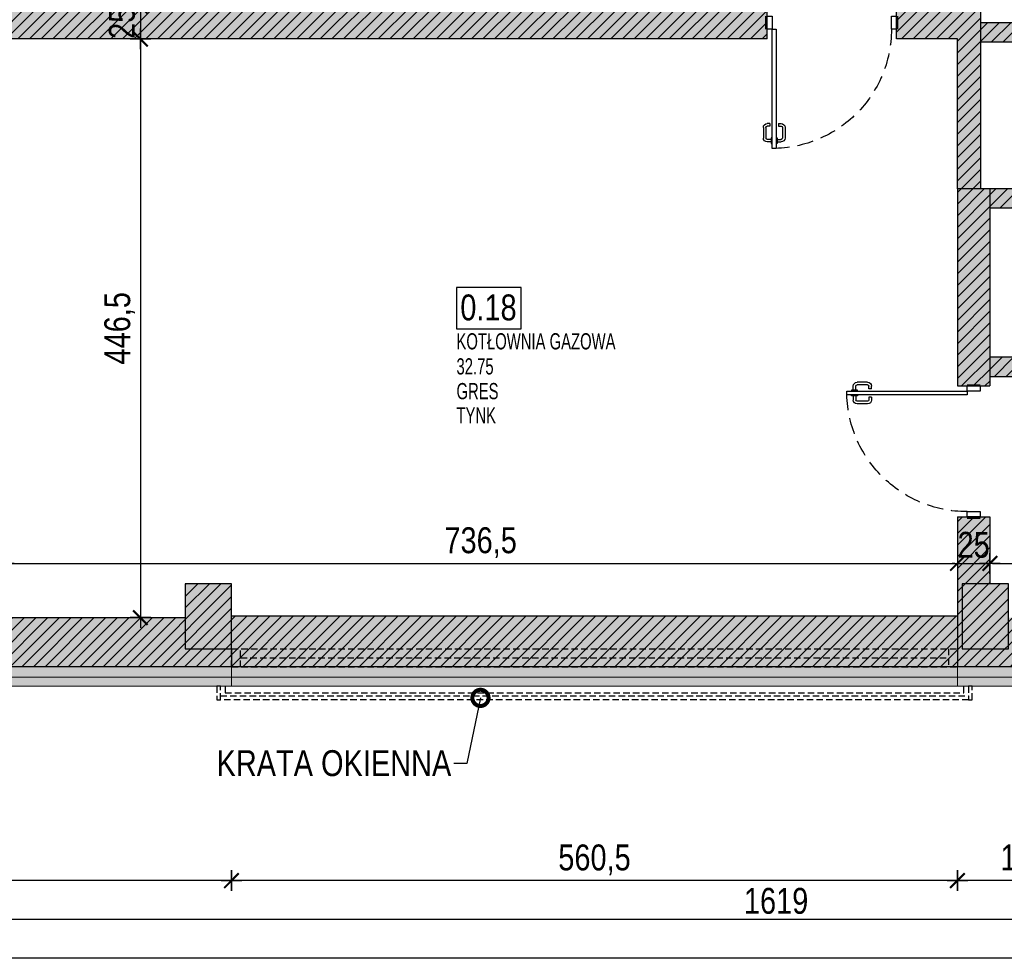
# Model space of a CAD drawing. Header units: millimetres. Extents: x 59331 to 112314, y -16110 to 34390.
# Tile 146 of 198: x 70965 to 71725, y 19317 to 20042. Entities that reach past the tile are written whole.
import ezdxf
from ezdxf import colors
from ezdxf.entities.mleader import LeaderData, LeaderLine
from ezdxf.math import Vec2, Vec3

# ---------------------------------------------------------------- set-up
doc = ezdxf.new("R2010")
doc.units = ezdxf.units.MM
doc.linetypes.add('DASHED', pattern=[0.75, 0.5, -0.25])
doc.layers.get('DEFPOINTS').update_dxf_attribs({"lineweight": 9})
for name, color, linetype in [('_HSA_HATCH_WYPEŁNIENIA_PRZEGRÓD', 205, 'Continuous'), ('_HSA_NUMERACJA POMIESZCZEN', 43, 'Continuous'), ('_HSA_OPIS', 43, 'Continuous'), ('_HSA_STOLARKA_WEWNĘTRZNA', 132, 'Continuous'), ('_HSA_STOLARKA_ZEWNĘTRZNA', 132, 'Continuous'), ('_HSA_WIDOKOWE', 1, 'Continuous'), ('_HSA_WIDOKOWE_CIENKIE', 8, 'Continuous'), ('_HSA_WYM_100', 141, 'Continuous'), ('_HSA_ŚCIANY_DZIAŁOWE', 6, 'Continuous'), ('_HSA_ŚCIANY_KONSTRUKCYJNE', 3, 'Continuous'), ('_HSA_ŚCIANY_MUROWANE', 4, 'Continuous')]:
    doc.layers.add(name, color=color, linetype=linetype)
doc.layers.add('_HSA_IZOLACJA_TERMICZNA', color=2, linetype='Continuous', lineweight=5)
doc.layers.add('_HSA_NUMERACJA POMIESZCZEN POMOC', color=7, linetype='Continuous', true_color=0x38940a, plot=False)
doc.layers.add('_HSA_UWAGI', color=50, linetype='Continuous', plot=False)
doc.styles.add('ARIAL_100', font='Arial.ttf', dxfattribs={"width": 0.8, "height": 20})
doc.styles.add('ARIAL_50', font='Arial Narrow.ttf', dxfattribs={"width": 0.8, "height": 10})
doc.linetypes.add('BATTING', pattern='A,0.00254,-2.54,[134,ltypeshp.shx,S=2.54,R=0,X=-2.54,Y=0],-5.08,[134,ltypeshp.shx,S=2.54,R=180,X=2.54,Y=0],-2.54', length=10.16254)
doc.dimstyles.new('WYM_WEWN_100', dxfattribs={"dimtxt": 20, "dimasz": 2, "dimexe": 10, "dimexo": 0, "dimgap": 4, "dimtad": 1, "dimdec": 1, "dimrnd": 0.1, "dimtxsty": 'ARIAL_100', "dimblk": 'Wym-03', "dimcen": 0, "dimdle": 10, "dimse1": 1, "dimse2": 1, "dimclrt": 256, "dimazin": 2, "dimtfac": 1, "dimtdec": 1, "dimtix": 1, "dimtmove": 2, "dimatfit": 0, "dimfxl": 1, "dimtolj": 1, "dimtzin": 0, "dimarcsym": 0})

# ---------------------------------------------------------------- blocks, each defined once
blk = doc.blocks.new('A$C0ec6a0bf')
at = {"linetype": 'ByBlock', "ltscale": 10}
for points in [[(-578.35, -10.41), (-575.48, -10.41), (-575.48, 0), (-578.35, 0)], [(2.35, -10.41), (5.22, -10.41), (5.22, 0), (2.35, 0)], [(-575.48, -7.47), (2.35, -7.47), (2.35, -10.41), (-575.48, -10.41)]]:
    blk.add_lwpolyline(points, close=True, dxfattribs=at)
blk = doc.blocks.new('*U21')
at = {"linetype": 'ByBlock', "ltscale": 10}
for p, q in [((0, 14), (560.63, 14)), ((0, 0), (0, 14)), ((7, 0), (7, 14)), ((553.63, 14), (553.63, 0)), ((560.63, 14), (560.63, 0)), ((0, 0), (560.63, 0)), ((7, 7), (553.63, 7))]:
    blk.add_line(p, q, dxfattribs=at)
blk = doc.blocks.new('*U34')
for p, q in [((-1.9, 75.86), (-1.9, 84)), ((0.1, 75.86), (0.1, 84)), ((4.2, 87), (1.1, 87)), ((4.2, 85), (1.1, 85)), ((4.2, 88.25), (5, 88.25)), ((4.2, 83.75), (4.2, 88.25)), ((5, 83.75), (4.2, 83.75)), ((8.725, 88.25), (7.925, 88.25)), ((7.925, 83.75), (8.725, 83.75)), ((8.725, 83.75), (8.725, 88.25)), ((8.725, 87), (11.825, 87)), ((8.725, 85), (11.825, 85)), ((12.825, 75.86), (12.825, 84)), ((14.825, 75.86), (14.825, 84)), ((3.2, 74.86), (1.1, 74.86)), ((3.2, 72.86), (1.1, 72.86)), ((3.2, 72.86), (3.2, 74.86)), ((9.725, 72.86), (9.725, 74.86)), ((9.725, 74.86), (11.825, 74.86)), ((9.725, 72.86), (11.825, 72.86))]:
    blk.add_line(p, q)
for points in [[(5, 0), (7.925, 0), (7.925, 92), (5, 92)], [(1, 0), (1, -10), (5, -10), (5, 0)], [(97, 0), (97, -10), (101, -10), (101, 0)]]:
    blk.add_lwpolyline(points, close=True)
for points in [[(0, 0), (0, -10)], [(102, 0), (102, -10)]]:
    blk.add_lwpolyline(points)
at = {"linetype": 'DASHED', "ltscale": 25}
blk.add_arc((5, 0), 92, 0, 90, dxfattribs=at)
for centre, radius, start, end in [((1.1, 84), 3, 90, 180), ((1.1, 84), 1, 90, 180), ((11.825, 84), 3, 0, 90), ((11.825, 84), 1, 0, 90), ((1.1, 75.86), 3, 180, 270), ((1.1, 75.86), 1, 180, 270), ((11.825, 75.86), 3, 270, 0), ((11.825, 75.86), 1, 270, 0)]:
    blk.add_arc(centre, radius, start, end)
blk = doc.blocks.new('*U33')
for p, q in [((-1.9, 76.86), (-1.9, 85)), ((0.1, 76.86), (0.1, 85)), ((4.2, 88), (1.1, 88)), ((4.2, 86), (1.1, 86)), ((4.2, 89.25), (5, 89.25)), ((4.2, 84.75), (4.2, 89.25)), ((5, 84.75), (4.2, 84.75)), ((8.725, 89.25), (7.925, 89.25)), ((7.925, 84.75), (8.725, 84.75)), ((8.725, 84.75), (8.725, 89.25)), ((8.725, 88), (11.825, 88)), ((8.725, 86), (11.825, 86)), ((12.825, 76.86), (12.825, 85)), ((14.825, 76.86), (14.825, 85)), ((3.2, 75.86), (1.1, 75.86)), ((3.2, 73.86), (1.1, 73.86)), ((3.2, 73.86), (3.2, 75.86)), ((9.725, 73.86), (9.725, 75.86)), ((9.725, 75.86), (11.825, 75.86)), ((9.725, 73.86), (11.825, 73.86))]:
    blk.add_line(p, q)
for points in [[(5, 0), (7.925, 0), (7.925, 93), (5, 93)], [(1, 0), (1, -10), (5, -10), (5, 0)], [(98, 0), (98, -10), (102, -10), (102, 0)]]:
    blk.add_lwpolyline(points, close=True)
for points in [[(0, 0), (0, -10)], [(103, 0), (103, -10)]]:
    blk.add_lwpolyline(points)
at = {"linetype": 'DASHED', "ltscale": 25}
blk.add_arc((5, 0), 93, 0, 90, dxfattribs=at)
for centre, radius, start, end in [((1.1, 85), 3, 90, 180), ((1.1, 85), 1, 90, 180), ((11.825, 85), 3, 0, 90), ((11.825, 85), 1, 0, 90), ((1.1, 76.86), 3, 180, 270), ((1.1, 76.86), 1, 180, 270), ((11.825, 76.86), 3, 270, 0), ((11.825, 76.86), 1, 270, 0)]:
    blk.add_arc(centre, radius, start, end)
blk = doc.blocks.new('NUMERACJA_POMIESZCZEŃ_200')
blk.add_lwpolyline([(50, 31.85), (0, 31.85), (0, 0), (50, 0)], close=True)
at = {"style": 'ARIAL_100', "width": 0.8}
blk.add_attdef('OPIS_TABELKA', (2.96, 6.47), '', height=20, dxfattribs=at)
at = {"layer": '_HSA_NUMERACJA POMIESZCZEN POMOC', "style": 'ARIAL_50', "width": 0.8}
for tag, p in [('NAZWA', (0, -15.93)), ('POWIERZCHNIA', (0, -35.3)), ('POSADZKA', (0, -54.39)), ('SUFIT', (0, -73.08))]:
    blk.add_attdef(tag, p, '', height=12.5, dxfattribs=at)
blk = doc.blocks.new('_DotSmall')
at = {"color": 0, "linetype": 'ByBlock', "const_width": 0.5}
blk.add_lwpolyline([(-0.0625, 0, 1), (0.0625, 0, 1)], format="xyb", close=True, dxfattribs=at)
blk = doc.blocks.new('Wym-03')
for p, q in [((0, 4), (0, -4)), ((-4, 0), (4, 0))]:
    blk.add_line(p, q)
blk.add_lwpolyline([(-2.83, -2.83, 0.8, 0.8, 0), (2.83, 2.83, 0.05, 0.05, 0)], format="xyseb")
blk = doc.blocks.new('*D455')
at = {"layer": '_HSA_WYM_100', "color": 0, "lineweight": -2, "transparency": 16777216}
blk.add_line((71809.19, 19377.42), (71690.81, 19377.42), dxfattribs=at)
at = {"layer": 'DEFPOINTS', "color": 0, "transparency": 16777216}
for p in [(71688.81, 19527.42), (71811.19, 19527.42), (71688.81, 19377.42)]:
    blk.add_point(p, dxfattribs=at)
at = {"layer": '_HSA_WYM_100', "color": 0, "lineweight": -2, "transparency": 16777216, "xscale": 2, "yscale": 2, "zscale": 2, "rotation": 180}
blk.add_blockref('Wym-03', (71688.81, 19377.42), dxfattribs=at)
at = {"layer": '_HSA_WYM_100', "color": 0, "lineweight": -2, "transparency": 16777216, "xscale": 2, "yscale": 2, "zscale": 2}
blk.add_blockref('Wym-03', (71811.19, 19377.42), dxfattribs=at)
at = {"layer": '_HSA_WYM_100', "transparency": 16777216, "insert": (71750, 19393.44), "char_height": 20, "attachment_point": 5, "style": 'ARIAL_100'}
blk.add_mtext('\\A1;122,5', dxfattribs=at)
blk = doc.blocks.new('*D456')
at = {"layer": '_HSA_WYM_100', "color": 0, "lineweight": -2, "transparency": 16777216}
blk.add_line((71686.81, 19377.42), (71130.19, 19377.42), dxfattribs=at)
at = {"layer": 'DEFPOINTS', "color": 0, "transparency": 16777216}
for p in [(71128.19, 19527.42), (71688.81, 19527.42), (71128.19, 19377.42)]:
    blk.add_point(p, dxfattribs=at)
at = {"layer": '_HSA_WYM_100', "color": 0, "lineweight": -2, "transparency": 16777216, "xscale": 2, "yscale": 2, "zscale": 2, "rotation": 180}
blk.add_blockref('Wym-03', (71128.19, 19377.42), dxfattribs=at)
at = {"layer": '_HSA_WYM_100', "color": 0, "lineweight": -2, "transparency": 16777216, "xscale": 2, "yscale": 2, "zscale": 2}
blk.add_blockref('Wym-03', (71688.81, 19377.42), dxfattribs=at)
at = {"layer": '_HSA_WYM_100', "transparency": 16777216, "insert": (71408.5, 19393.44), "char_height": 20, "attachment_point": 5, "style": 'ARIAL_100'}
blk.add_mtext('\\A1;560,5', dxfattribs=at)
blk = doc.blocks.new('*D457')
at = {"layer": '_HSA_WYM_100', "color": 0, "lineweight": -2, "transparency": 16777216}
blk.add_line((71126.19, 19377.42), (70741.33, 19377.42), dxfattribs=at)
at = {"layer": 'DEFPOINTS', "color": 0, "transparency": 16777216}
for p in [(70739.33, 19527.42), (71128.19, 19527.42), (70739.33, 19377.42)]:
    blk.add_point(p, dxfattribs=at)
at = {"layer": '_HSA_WYM_100', "color": 0, "lineweight": -2, "transparency": 16777216, "xscale": 2, "yscale": 2, "zscale": 2, "rotation": 180}
blk.add_blockref('Wym-03', (70739.33, 19377.42), dxfattribs=at)
at = {"layer": '_HSA_WYM_100', "color": 0, "lineweight": -2, "transparency": 16777216, "xscale": 2, "yscale": 2, "zscale": 2}
blk.add_blockref('Wym-03', (71128.19, 19377.42), dxfattribs=at)
at = {"layer": '_HSA_WYM_100', "transparency": 16777216, "insert": (70933.76, 19391.64), "char_height": 20, "attachment_point": 5, "style": 'ARIAL_100'}
blk.add_mtext('\\A1;389', dxfattribs=at)
blk = doc.blocks.new('*D461')
at = {"layer": '_HSA_WYM_100', "color": 0, "lineweight": -2, "transparency": 16777216}
blk.add_line((72356.19, 19347.42), (70741.33, 19347.42), dxfattribs=at)
at = {"layer": 'DEFPOINTS', "color": 0, "transparency": 16777216}
for p in [(70739.33, 19527.42), (72358.19, 19527.42), (70739.33, 19347.42)]:
    blk.add_point(p, dxfattribs=at)
at = {"layer": '_HSA_WYM_100', "color": 0, "lineweight": -2, "transparency": 16777216, "xscale": 2, "yscale": 2, "zscale": 2, "rotation": 180.0000000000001}
blk.add_blockref('Wym-03', (70739.33, 19347.42), dxfattribs=at)
at = {"layer": '_HSA_WYM_100', "color": 0, "lineweight": -2, "transparency": 16777216, "xscale": 2, "yscale": 2, "zscale": 2}
blk.add_blockref('Wym-03', (72358.19, 19347.42), dxfattribs=at)
at = {"layer": '_HSA_WYM_100', "transparency": 16777216, "insert": (71548.76, 19361.64), "char_height": 20, "attachment_point": 5, "style": 'ARIAL_100'}
blk.add_mtext('\\A1;1619', dxfattribs=at)
blk = doc.blocks.new('*D760')
at = {"layer": '_HSA_WYM_100', "color": 0, "lineweight": -2, "transparency": 16777216}
for p, q in [((71057.78, 20054.14), (71057.78, 20056.14)), ((71057.78, 20052.14), (71057.78, 20027.14)), ((71057.78, 20025.14), (71057.78, 20023.14))]:
    blk.add_line(p, q, dxfattribs=at)
at = {"layer": 'DEFPOINTS', "color": 0, "transparency": 16777216}
for p in [(71059.99, 20052.14), (71057.78, 20027.14), (71167.07, 20027.14)]:
    blk.add_point(p, dxfattribs=at)
at = {"layer": '_HSA_WYM_100', "color": 0, "lineweight": -2, "transparency": 16777216, "xscale": 2, "yscale": 2, "zscale": 2}
for p, rotation in [((71057.78, 20052.14), 269.9999999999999), ((71057.78, 20027.14), 89.9999999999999)]:
    blk.add_blockref('Wym-03', p, dxfattribs=dict(at, rotation=rotation))
at = {"layer": '_HSA_WYM_100', "transparency": 16777216, "insert": (71043.57, 20039.64), "char_height": 20, "attachment_point": 5, "rotation": 90, "style": 'ARIAL_100'}
blk.add_mtext('\\A1;25', dxfattribs=at)
blk = doc.blocks.new('*D761')
at = {"layer": '_HSA_WYM_100', "color": 0, "lineweight": -2, "transparency": 16777216}
blk.add_line((71057.78, 20025.14), (71057.78, 19582.42), dxfattribs=at)
at = {"layer": 'DEFPOINTS', "color": 0, "transparency": 16777216}
for p in [(71167.07, 20027.14), (71057.78, 19580.42), (71058.1, 19580.42)]:
    blk.add_point(p, dxfattribs=at)
at = {"layer": '_HSA_WYM_100', "color": 0, "lineweight": -2, "transparency": 16777216, "xscale": 2, "yscale": 2, "zscale": 2}
for p, rotation in [((71057.78, 20027.14), 89.99999999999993), ((71057.78, 19580.42), 269.9999999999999)]:
    blk.add_blockref('Wym-03', p, dxfattribs=dict(at, rotation=rotation))
at = {"layer": '_HSA_WYM_100', "transparency": 16777216, "insert": (71041.76, 19803.78), "char_height": 20, "attachment_point": 5, "rotation": 90, "style": 'ARIAL_100'}
blk.add_mtext('\\A1;446,5', dxfattribs=at)
blk = doc.blocks.new('*D764')
at = {"layer": '_HSA_WYM_100', "color": 0, "lineweight": -2, "transparency": 16777216}
blk.add_line((70954.33, 19622.28), (71686.81, 19622.28), dxfattribs=at)
at = {"layer": 'DEFPOINTS', "color": 0, "transparency": 16777216}
for p in [(71688.81, 19622.28), (71688.81, 19581.42), (70952.33, 19580.42)]:
    blk.add_point(p, dxfattribs=at)
at = {"layer": '_HSA_WYM_100', "color": 0, "lineweight": -2, "transparency": 16777216, "xscale": 2, "yscale": 2, "zscale": 2}
for p, rotation in [((70952.33, 19622.28), 179.9999999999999), ((71688.81, 19622.28), 359.9999999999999)]:
    blk.add_blockref('Wym-03', p, dxfattribs=dict(at, rotation=rotation))
at = {"layer": '_HSA_WYM_100', "transparency": 16777216, "insert": (71320.57, 19638.3), "char_height": 20, "attachment_point": 5, "style": 'ARIAL_100'}
blk.add_mtext('\\A1;736,5', dxfattribs=at)
blk = doc.blocks.new('*D765')
at = {"layer": '_HSA_WYM_100', "color": 0, "lineweight": -2, "transparency": 16777216}
for p, q in [((71686.81, 19622.28), (71684.81, 19622.28)), ((71688.81, 19622.28), (71713.81, 19622.28)), ((71715.81, 19622.28), (71717.81, 19622.28))]:
    blk.add_line(p, q, dxfattribs=at)
at = {"layer": 'DEFPOINTS', "color": 0, "transparency": 16777216}
for p in [(71713.81, 19622.28), (71713.81, 19606.42), (71688.81, 19581.42)]:
    blk.add_point(p, dxfattribs=at)
at = {"layer": '_HSA_WYM_100', "color": 0, "lineweight": -2, "transparency": 16777216, "xscale": 2, "yscale": 2, "zscale": 2}
for p, rotation in [((71688.81, 19622.28), 359.9999999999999), ((71713.81, 19622.28), 179.9999999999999)]:
    blk.add_blockref('Wym-03', p, dxfattribs=dict(at, rotation=rotation))
at = {"layer": '_HSA_WYM_100', "transparency": 16777216, "insert": (71701.31, 19636.49), "char_height": 20, "attachment_point": 5, "style": 'ARIAL_100'}
blk.add_mtext('\\A1;25', dxfattribs=at)
blk = doc.blocks.new('*D766')
at = {"layer": '_HSA_WYM_100', "color": 0, "lineweight": -2, "transparency": 16777216}
blk.add_line((71715.81, 19622.28), (72006.81, 19622.28), dxfattribs=at)
at = {"layer": 'DEFPOINTS', "color": 0, "transparency": 16777216}
for p in [(72008.81, 19622.28), (71713.81, 19606.42), (72008.81, 19609.02)]:
    blk.add_point(p, dxfattribs=at)
at = {"layer": '_HSA_WYM_100', "color": 0, "lineweight": -2, "transparency": 16777216, "xscale": 2, "yscale": 2, "zscale": 2}
for p, rotation in [((71713.81, 19622.28), 179.9999999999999), ((72008.81, 19622.28), 359.9999999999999)]:
    blk.add_blockref('Wym-03', p, dxfattribs=dict(at, rotation=rotation))
at = {"layer": '_HSA_WYM_100', "transparency": 16777216, "insert": (71861.31, 19636.49), "char_height": 20, "attachment_point": 5, "style": 'ARIAL_100'}
blk.add_mtext('\\A1;295', dxfattribs=at)

msp = doc.modelspace()

# ---------------------------------------------------------------- hatches: boundary and pattern name
at = {"layer": '_HSA_HATCH_WYPEŁNIENIA_PRZEGRÓD'}
h = msp.add_hatch(dxfattribs=at)
h.set_pattern_fill('ANSI31', color=256, scale=2, angle=-1e-13, style=0)
h.paths.add_polyline_path([(71908.74, 21379.88), (71908.74, 21394.88), (71706.81, 21394.88), (71706.81, 21468.86), (71691.81, 21468.86), (71691.81, 21249.88), (71706.81, 21249.88), (71706.81, 21379.88), (71886.81, 21379.88), (71886.81, 21337.42), (71908.74, 21337.42), (71928.74, 21337.42), (71928.74, 21323.42), (71908.74, 21323.42), (71886.81, 21323.42), (71886.81, 21297.11), (71934.49, 21297.11), (71934.49, 21379.88), (72263.81, 21379.88), (72263.81, 21394.88), (71928.74, 21394.88), (71928.74, 21379.88), (71928.74, 21365.88), (71908.74, 21365.88)])
h.paths.add_polyline_path([(71908.74, 21358.65), (71928.74, 21358.65), (71928.74, 21344.65), (71908.74, 21344.65)], flags=16)
h.paths.add_polyline_path([(71908.74, 21316.2), (71928.74, 21316.2), (71928.74, 21302.2), (71908.74, 21302.2)], flags=16)
h.paths.add_polyline_path([(72313.81, 21127.88), (71901.81, 21127.88), (71901.81, 21207.11), (71886.81, 21207.11), (71886.81, 21074.05), (71901.81, 21074.05), (71901.81, 21112.88), (72313.81, 21112.88)])
h.paths.add_polyline_path([(71908.74, 20904.5), (71928.74, 20904.5), (71928.74, 20890.5), (71928.74, 20873.38), (72313.81, 20873.38), (72313.81, 20888.38), (71931.84, 20888.38), (71931.84, 20948.43), (71901.81, 20948.43), (71901.81, 20984.05), (71886.81, 20984.05), (71886.81, 20829.05), (71901.81, 20829.05), (71901.81, 20873.38), (71908.74, 20873.38), (71908.74, 20890.5)])
h.paths.add_polyline_path([(71908.74, 20911.72), (71908.74, 20925.72), (71928.74, 20925.72), (71928.74, 20911.72)], flags=16)
h.paths.add_polyline_path([(71901.81, 20657.53), (71901.81, 20739.05), (71886.81, 20739.05), (71886.81, 20589.05), (71901.81, 20589.05), (71901.81, 20612.88), (72313.81, 20612.88), (72313.81, 20627.88), (71901.81, 20627.88)])
h.paths.add_polyline_path([(71908.74, 20412), (71928.74, 20412), (71928.74, 20398), (71928.74, 20380.88), (72313.81, 20380.88), (72313.81, 20392.88), (71931.84, 20392.88), (71931.84, 20455.93), (71901.81, 20455.93), (71901.81, 20499.05), (71886.81, 20499.05), (71886.81, 20362.05), (71901.81, 20362.05), (71901.81, 20380.88), (71908.74, 20380.88), (71908.74, 20398)])
h.paths.add_polyline_path([(71908.74, 20419.22), (71908.74, 20433.22), (71928.74, 20433.22), (71928.74, 20419.22)], flags=16)
h.paths.add_polyline_path([(72313.81, 20143.42), (71901.81, 20143.42), (71901.81, 20193.53), (71901.81, 20272.05), (71886.81, 20272.05), (71886.81, 20131.42), (72313.81, 20131.42)])
h.paths.add_polyline_path([(71901.81, 20041.42), (71886.81, 20041.42), (71886.81, 20039.88), (71833.78, 20039.88), (71833.78, 20024.88), (71886.81, 20024.88), (71886.81, 19969.6), (71896.48, 19969.6), (71916.48, 19969.6), (71916.48, 19955.6), (71896.48, 19955.6), (71886.81, 19955.6), (71886.81, 19928.37), (71896.48, 19928.37), (71916.48, 19928.37), (71916.48, 19914.37), (71896.48, 19914.37), (71886.81, 19914.37), (71886.81, 19911.42), (71713.81, 19911.42), (71713.81, 19896.42), (71789.81, 19896.42), (71789.81, 19851.42), (71801.81, 19851.42), (71801.81, 19896.42), (71907.81, 19896.42), (71907.81, 19851.42), (71919.81, 19851.42), (71919.81, 19896.42), (72008.81, 19896.42), (72008.81, 19781.42), (71894.66, 19781.42), (71894.66, 19766.42), (72008.81, 19766.42), (72008.81, 19759.24), (72023.81, 19759.24), (72023.81, 19829.83), (72059.54, 19829.83), (72059.54, 19896.42), (72313.81, 19896.42), (72313.81, 19911.42), (71926.81, 19911.42), (71926.81, 19935.95), (71916.48, 19935.95), (71896.48, 19935.95), (71896.48, 19949.95), (71916.48, 19949.95), (71926.81, 19949.95), (71926.81, 19975.26), (71901.81, 19975.26)])
h.paths.add_polyline_path([(72030.4, 19892.85), (72050.4, 19892.85), (72050.4, 19878.85), (72030.4, 19878.85)], flags=16)
h.paths.add_polyline_path([(72030.4, 19873.19), (72050.4, 19873.19), (72050.4, 19859.19), (72030.4, 19859.19)], flags=16)
h.paths.add_polyline_path([(72030.4, 19851.62), (72050.4, 19851.62), (72050.4, 19837.62), (72030.4, 19837.62)], flags=16)
h.paths.add_polyline_path([(71763.78, 20039.88), (71706.81, 20039.88), (71706.81, 20024.88), (71763.78, 20024.88)])
h.paths.add_polyline_path([(71804.66, 19781.42), (71713.81, 19781.42), (71713.81, 19766.42), (71804.66, 19766.42)], flags=17)
h.paths.add_polyline_path([(72023.81, 19658.24), (72008.81, 19658.24), (72008.81, 19580.42), (72023.81, 19580.42)])
at = {"layer": '_HSA_HATCH_WYPEŁNIENIA_PRZEGRÓD', "true_color": 0x969696}
h = msp.add_hatch(color=252, dxfattribs=at)
h.paths.add_polyline_path([(71908.74, 21379.88), (71908.74, 21394.88), (71706.81, 21394.88), (71706.81, 21468.86), (71691.81, 21468.86), (71691.81, 21249.88), (71706.81, 21249.88), (71706.81, 21379.88), (71886.81, 21379.88), (71886.81, 21337.42), (71908.74, 21337.42), (71928.74, 21337.42), (71928.74, 21323.42), (71908.74, 21323.42), (71886.81, 21323.42), (71886.81, 21297.11), (71934.49, 21297.11), (71934.49, 21379.88), (72263.81, 21379.88), (72263.81, 21394.88), (71928.74, 21394.88), (71928.74, 21379.88), (71928.74, 21365.88), (71908.74, 21365.88)])
h.paths.add_polyline_path([(71908.74, 21358.65), (71928.74, 21358.65), (71928.74, 21344.65), (71908.74, 21344.65)], flags=16)
h.paths.add_polyline_path([(71908.74, 21316.2), (71928.74, 21316.2), (71928.74, 21302.2), (71908.74, 21302.2)], flags=16)
h.paths.add_polyline_path([(72313.81, 21127.88), (71901.81, 21127.88), (71901.81, 21207.11), (71886.81, 21207.11), (71886.81, 21074.05), (71901.81, 21074.05), (71901.81, 21112.88), (72313.81, 21112.88)])
h.paths.add_polyline_path([(71908.74, 20904.5), (71928.74, 20904.5), (71928.74, 20890.5), (71928.74, 20873.38), (72313.81, 20873.38), (72313.81, 20888.38), (71931.84, 20888.38), (71931.84, 20948.43), (71901.81, 20948.43), (71901.81, 20984.05), (71886.81, 20984.05), (71886.81, 20829.05), (71901.81, 20829.05), (71901.81, 20873.38), (71908.74, 20873.38), (71908.74, 20890.5)])
h.paths.add_polyline_path([(71908.74, 20911.72), (71908.74, 20925.72), (71928.74, 20925.72), (71928.74, 20911.72)], flags=16)
h.paths.add_polyline_path([(71901.81, 20657.53), (71901.81, 20739.05), (71886.81, 20739.05), (71886.81, 20589.05), (71901.81, 20589.05), (71901.81, 20612.88), (72313.81, 20612.88), (72313.81, 20627.88), (71901.81, 20627.88)])
h.paths.add_polyline_path([(71908.74, 20412), (71928.74, 20412), (71928.74, 20398), (71928.74, 20380.88), (72313.81, 20380.88), (72313.81, 20392.88), (71931.84, 20392.88), (71931.84, 20455.93), (71901.81, 20455.93), (71901.81, 20499.05), (71886.81, 20499.05), (71886.81, 20362.05), (71901.81, 20362.05), (71901.81, 20380.88), (71908.74, 20380.88), (71908.74, 20398)])
h.paths.add_polyline_path([(71908.74, 20419.22), (71908.74, 20433.22), (71928.74, 20433.22), (71928.74, 20419.22)], flags=16)
h.paths.add_polyline_path([(72313.81, 20143.42), (71901.81, 20143.42), (71901.81, 20193.53), (71901.81, 20272.05), (71886.81, 20272.05), (71886.81, 20131.42), (72313.81, 20131.42)])
h.paths.add_polyline_path([(71901.81, 20041.42), (71886.81, 20041.42), (71886.81, 20039.88), (71833.78, 20039.88), (71833.78, 20024.88), (71886.81, 20024.88), (71886.81, 19969.6), (71896.48, 19969.6), (71916.48, 19969.6), (71916.48, 19955.6), (71896.48, 19955.6), (71886.81, 19955.6), (71886.81, 19928.37), (71896.48, 19928.37), (71916.48, 19928.37), (71916.48, 19914.37), (71896.48, 19914.37), (71886.81, 19914.37), (71886.81, 19911.42), (71713.81, 19911.42), (71713.81, 19896.42), (71789.81, 19896.42), (71789.81, 19851.42), (71801.81, 19851.42), (71801.81, 19896.42), (71907.81, 19896.42), (71907.81, 19851.42), (71919.81, 19851.42), (71919.81, 19896.42), (72008.81, 19896.42), (72008.81, 19781.42), (71894.66, 19781.42), (71894.66, 19766.42), (72008.81, 19766.42), (72008.81, 19759.24), (72023.81, 19759.24), (72023.81, 19829.83), (72059.54, 19829.83), (72059.54, 19896.42), (72313.81, 19896.42), (72313.81, 19911.42), (71926.81, 19911.42), (71926.81, 19935.95), (71916.48, 19935.95), (71896.48, 19935.95), (71896.48, 19949.95), (71916.48, 19949.95), (71926.81, 19949.95), (71926.81, 19975.26), (71901.81, 19975.26)])
h.paths.add_polyline_path([(72030.4, 19892.85), (72050.4, 19892.85), (72050.4, 19878.85), (72030.4, 19878.85)], flags=16)
h.paths.add_polyline_path([(72030.4, 19873.19), (72050.4, 19873.19), (72050.4, 19859.19), (72030.4, 19859.19)], flags=16)
h.paths.add_polyline_path([(72030.4, 19851.62), (72050.4, 19851.62), (72050.4, 19837.62), (72030.4, 19837.62)], flags=16)
h.paths.add_polyline_path([(71763.78, 20039.88), (71706.81, 20039.88), (71706.81, 20024.88), (71763.78, 20024.88)])
h.paths.add_polyline_path([(71804.66, 19781.42), (71713.81, 19781.42), (71713.81, 19766.42), (71804.66, 19766.42)], flags=17)
h.paths.add_polyline_path([(72023.81, 19658.24), (72008.81, 19658.24), (72008.81, 19580.42), (72023.81, 19580.42)])
h = msp.add_hatch(color=252, dxfattribs=at)
h.paths.add_polyline_path([(72343.19, 19936.42), (72313.81, 19936.42), (72313.81, 19836.41), (72343.19, 19836.41), (72343.19, 19841.41), (72358.19, 19841.41), (72358.19, 19931.42), (72343.19, 19931.42)])
h.paths.add_polyline_path([(72343.19, 19666.41), (72313.81, 19666.41), (72313.81, 19610.42), (72278.81, 19610.42), (72278.81, 19580.42), (71917.19, 19580.42), (71917.19, 19527.42), (72358.19, 19527.42), (72358.19, 19661.41), (72343.19, 19661.41)])
h.paths.add_polyline_path([(71811.19, 19580.42), (71728.19, 19580.42), (71728.19, 19606.42), (71713.81, 19606.42), (71713.81, 19658.24), (71688.81, 19658.24), (71688.81, 19581.42), (71128.19, 19581.42), (71128.19, 19606.42), (71092.47, 19606.42), (71092.47, 19580.42), (70813.91, 19580.42), (70813.91, 19602), (70792.33, 19602), (70792.33, 19736.53), (70739.33, 19736.53), (70739.33, 19527.42), (71811.19, 19527.42)])
h.paths.add_polyline_path([(70792.33, 20365.53), (70739.33, 20365.53), (70739.33, 19896.53), (70792.33, 19896.53)])
h.paths.add_polyline_path([(70792.33, 20892.53), (70754.33, 20892.53), (70754.33, 20887.53), (70739.33, 20887.53), (70739.33, 20480.53), (70792.33, 20480.53)])
h.paths.add_polyline_path([(70792.33, 21112.41), (70739.33, 21112.41), (70739.33, 21015.53), (70754.33, 21015.53), (70754.33, 21010.53), (70792.33, 21010.53)])
at = {"layer": '_HSA_HATCH_WYPEŁNIENIA_PRZEGRÓD'}
h = msp.add_hatch(dxfattribs=at)
h.set_pattern_fill('ANSI31', color=256, scale=2, style=0)
h.set_pattern_definition([(45, (933.797, 1317.1015), (-4.49012806, 4.49012806), [])])
h.paths.add_polyline_path([(72343.19, 19936.42), (72313.81, 19936.42), (72313.81, 19836.41), (72343.19, 19836.41)])
h.paths.add_polyline_path([(72343.19, 19666.41), (72313.81, 19666.41), (72313.81, 19610.42), (72278.81, 19610.42), (72278.81, 19580.42), (71917.19, 19580.42), (71917.19, 19542.42), (72343.19, 19542.42)])
h.paths.add_polyline_path([(71811.19, 19580.42), (71728.19, 19580.42), (71728.19, 19606.42), (71713.81, 19606.42), (71713.81, 19658.24), (71688.81, 19658.24), (71688.81, 19581.42), (71128.19, 19581.42), (71128.19, 19606.42), (71092.47, 19606.42), (71092.47, 19580.42), (70813.91, 19580.42), (70813.91, 19602), (70792.33, 19602), (70792.33, 19736.53), (70754.33, 19736.53), (70754.33, 19542.42), (71811.19, 19542.42)])
h.paths.add_polyline_path([(70792.33, 20365.53), (70754.33, 20365.53), (70754.33, 19896.53), (70792.33, 19896.53)])
h.paths.add_polyline_path([(70792.33, 20892.53), (70754.33, 20892.53), (70754.33, 20480.53), (70792.33, 20480.53)])
h.paths.add_polyline_path([(70792.33, 21112.41), (70754.33, 21112.41), (70754.33, 21010.53), (70792.33, 21010.53)])
h = msp.add_hatch(dxfattribs=at)
h.set_pattern_fill('ANSI31', color=256, scale=2, angle=-1e-13, style=0)
h.paths.add_polyline_path([(71419.33, 20789.14), (70792.33, 20789.14), (70792.33, 20764.14), (71394.33, 20764.14), (71394.33, 20152.14), (71219.33, 20152.14), (71219.33, 20052.14), (70792.33, 20052.14), (70792.33, 20027.14), (71541.81, 20027.14), (71541.81, 20052.14), (71419.33, 20052.14)])
h.paths.add_polyline_path([(71371.85, 20126.04), (71371.85, 20052.14), (71289.86, 20052.14), (71289.86, 20126.04)], flags=16)
h.paths.add_polyline_path([(71356.97, 20107.83), (71356.97, 20068.13), (71305.19, 20068.13), (71305.19, 20107.83)], flags=0)
h.paths.add_polyline_path([(71280.6, 20126.04), (71280.6, 20096.7), (71250.68, 20096.7), (71250.68, 20126.04)], flags=16)
h.paths.add_polyline_path([(71280.6, 20081.74), (71280.6, 20052.4), (71250.68, 20052.4), (71250.68, 20081.74)], flags=16)
h.paths.add_polyline_path([(71706.81, 20052.14), (71641.81, 20052.14), (71641.81, 20027.14), (71688.81, 20027.14), (71688.81, 19911.42), (71706.81, 19911.42)])
h.paths.add_polyline_path([(71713.81, 19911.42), (71688.81, 19911.42), (71688.81, 19759.24), (71713.81, 19759.24)])
at = {"layer": '_HSA_HATCH_WYPEŁNIENIA_PRZEGRÓD', "true_color": 0x969696}
h = msp.add_hatch(color=252, dxfattribs=at)
h.paths.add_polyline_path([(71419.33, 20789.14), (70792.33, 20789.14), (70792.33, 20764.14), (71394.33, 20764.14), (71394.33, 20152.14), (71219.33, 20152.14), (71219.33, 20052.14), (70792.33, 20052.14), (70792.33, 20027.14), (71541.81, 20027.14), (71541.81, 20052.14), (71419.33, 20052.14)])
h.paths.add_polyline_path([(71371.85, 20126.04), (71371.85, 20052.14), (71289.86, 20052.14), (71289.86, 20126.04)], flags=16)
h.paths.add_polyline_path([(71356.97, 20107.83), (71356.97, 20068.13), (71305.19, 20068.13), (71305.19, 20107.83)], flags=0)
h.paths.add_polyline_path([(71280.6, 20126.04), (71280.6, 20096.7), (71250.68, 20096.7), (71250.68, 20126.04)], flags=16)
h.paths.add_polyline_path([(71280.6, 20081.74), (71280.6, 20052.4), (71250.68, 20052.4), (71250.68, 20081.74)], flags=16)
h.paths.add_polyline_path([(71706.81, 20052.14), (71641.81, 20052.14), (71641.81, 20027.14), (71688.81, 20027.14), (71688.81, 19911.42), (71706.81, 19911.42)])
h.paths.add_polyline_path([(71713.81, 19911.42), (71688.81, 19911.42), (71688.81, 19759.24), (71713.81, 19759.24)])

# ---------------------------------------------------------------- linework, layer by layer
at = {"layer": '_HSA_IZOLACJA_TERMICZNA'}
for p, q in [((71128.19, 19542.42), (71128.19, 19527.42)), ((71688.81, 19542.42), (71688.81, 19527.42)), ((70739.33, 19527.42), (71811.19, 19527.42))]:
    msp.add_line(p, q, dxfattribs=at)
at = {"layer": '_HSA_IZOLACJA_TERMICZNA', "color": 8, "linetype": 'BATTING', "ltscale": 0.6}
msp.add_line((70739.33, 19534.42), (71811.19, 19534.42), dxfattribs=at)
at = {"layer": '_HSA_UWAGI'}
for points in [[(60221.33, 23463.53), (72568.19, 23463.53), (72568.19, 19317.42), (60221.33, 19317.42)], [(60251.33, 23433.53), (72538.19, 23433.53), (72538.19, 19347.42), (60251.33, 19347.42)], [(60281.33, 23403.53), (72508.19, 23403.53), (72508.19, 19377.42), (60281.33, 19377.42)]]:
    msp.add_lwpolyline(points, close=True, dxfattribs=at)
at = {"layer": '_HSA_WIDOKOWE', "linetype": 'DASHED', "ltscale": 10}
msp.add_lwpolyline([(71123.19, 19527.42), (71123.19, 19522.42), (71693.81, 19522.42), (71693.81, 19527.42)], dxfattribs=at)
at = {"layer": '_HSA_ŚCIANY_DZIAŁOWE'}
for p, q in [((71706.81, 20039.88), (71763.78, 20039.88)), ((71706.81, 20024.88), (71763.78, 20024.88)), ((71886.81, 19911.42), (71713.81, 19911.42)), ((71789.81, 19896.42), (71713.81, 19896.42)), ((71804.66, 19781.42), (71713.81, 19781.42)), ((71804.66, 19766.42), (71713.81, 19766.42))]:
    msp.add_line(p, q, dxfattribs=at)
at = {"layer": '_HSA_ŚCIANY_KONSTRUKCYJNE'}
for points in [[(71092.47, 19556.42), (71128.19, 19556.42), (71128.19, 19606.42), (71092.47, 19606.42)], [(71692.47, 19556.42), (71728.19, 19556.42), (71728.19, 19606.42), (71692.47, 19606.42)]]:
    msp.add_lwpolyline(points, close=True, dxfattribs=at)
at = {"layer": '_HSA_ŚCIANY_MUROWANE'}
for p, q in [((71541.81, 20027.14), (71541.81, 20052.14)), ((71641.81, 20027.14), (71641.81, 20052.14)), ((71706.81, 19911.42), (71706.81, 20052.14)), ((71541.81, 20027.14), (70792.33, 20027.14)), ((71688.81, 20027.14), (71641.81, 20027.14)), ((71688.81, 19911.42), (71688.81, 20027.14)), ((71688.81, 19911.42), (71688.81, 19759.24)), ((71713.81, 19911.42), (71688.81, 19911.42)), ((71713.81, 19911.42), (71713.81, 19759.24)), ((71688.81, 19759.24), (71713.81, 19759.24)), ((71688.81, 19658.24), (71688.81, 19542.42)), ((71688.81, 19658.24), (71713.81, 19658.24)), ((71713.81, 19658.24), (71713.81, 19606.42)), ((71688.81, 19581.42), (71128.19, 19581.42)), ((70813.91, 19580.42), (71092.47, 19580.42)), ((71128.19, 19556.42), (71128.19, 19542.42)), ((71811.19, 19542.42), (70754.33, 19542.42))]:
    msp.add_line(p, q, dxfattribs=at)

# ---------------------------------------------------------------- block references
at = {"layer": '_HSA_NUMERACJA POMIESZCZEN', "linetype": 'Continuous'}
msp.add_blockref('NUMERACJA_POMIESZCZEŃ_200', (71301.9, 19803.41), dxfattribs=at).add_auto_attribs({'SUFIT': 'TYNK', 'POSADZKA': 'GRES', 'POWIERZCHNIA': '32.75', 'NAZWA': 'KOTŁOWNIA GAZOWA', 'OPIS_TABELKA': '0.18'})
at = {"layer": '_HSA_STOLARKA_WEWNĘTRZNA', "xscale": -1}
for name, p, rotation in [('*U34', (71540.81, 20034.64), 180), ('*U33', (71696.31, 19760.24), 90)]:
    msp.add_blockref(name, p, dxfattribs=dict(at, rotation=rotation))
at = {"layer": '_HSA_STOLARKA_ZEWNĘTRZNA', "linetype": 'DASHED', "ltscale": 10}
msp.add_blockref('*U21', (71128.19, 19542.42), dxfattribs=at)
at = {"layer": '_HSA_WIDOKOWE_CIENKIE', "linetype": 'DASHED', "ltscale": 10}
msp.add_blockref('A$C0ec6a0bf', (71695.06, 19527.42), dxfattribs=at)

# ---------------------------------------------------------------- dimensions: what is measured, and where the dimension line sits
at = {"layer": '_HSA_WYM_100'}
for base, p1, p2, angle, picture, middle in [((71057.78, 20027.14), (71059.99, 20052.14), (71167.07, 20027.14), 270, '*D760', (71043.57, 20039.64)), ((71057.78, 19580.42), (71167.07, 20027.14), (71058.1, 19580.42), 270, '*D761', (71041.76, 19803.78)), ((71688.81, 19622.28), (70952.33, 19580.42), (71688.81, 19581.42), 180, '*D764', (71320.57, 19638.3)), ((71713.81, 19622.28), (71688.81, 19581.42), (71713.81, 19606.42), 180, '*D765', (71701.31, 19636.49)), ((72008.81, 19622.28), (71713.81, 19606.42), (72008.81, 19609.02), 180, '*D766', (71861.31, 19636.49))]:
    dim = msp.add_linear_dim(base=base, p1=p1, p2=p2, angle=angle, dimstyle='WYM_WEWN_100', override={"dimrnd": 0.5}, dxfattribs=at)
    dim.commit()
    dim.dimension.update_dxf_attribs({"geometry": picture, "text_midpoint": middle})
for base, p1, p2, picture, middle in [((70739.33, 19377.42), (71128.19, 19527.42), (70739.33, 19527.42), '*D457', (70933.76, 19391.64)), ((71128.19, 19377.42), (71688.81, 19527.42), (71128.19, 19527.42), '*D456', (71408.5, 19393.44)), ((71688.81, 19377.42), (71811.19, 19527.42), (71688.81, 19527.42), '*D455', (71750, 19393.44))]:
    dim = msp.add_linear_dim(base=base, p1=p1, p2=p2, dimstyle='WYM_WEWN_100', override={"dimrnd": 0.5}, dxfattribs=at)
    dim.commit()
    dim.dimension.update_dxf_attribs({"geometry": picture, "text_midpoint": middle})
dim = msp.add_aligned_dim(p1=(72358.19, 19527.42), p2=(70739.33, 19527.42), distance=180, dimstyle='WYM_WEWN_100', override={"dimrnd": 0.5}, dxfattribs=at)
dim.commit()
dim.dimension.update_dxf_attribs({"geometry": '*D461', "text_midpoint": (71548.76, 19361.64)})

# ---------------------------------------------------------------- leaders
at = {"layer": '_HSA_OPIS'}
ml = msp.add_multileader_mtext('Standard', dxfattribs=at)
ml.set_content('KRATA OKIENNA', color=256, style='ARIAL_100')
ml.set_leader_properties()
ml.set_arrow_properties(name='DOTSMALL')
ml.build(insert=Vec2(0, 0))
ml.multileader.update_dxf_attribs({"dogleg_length": 10, "arrow_head_size": 25})
ctx = ml.context
ctx.base_point, ctx.char_height, ctx.arrow_head_size, ctx.plane_origin = Vec3(71116.17, 19467.91), 20, 25, Vec3(70563.48, 20320.85)
ctx.text_align_type = 2
notes = []
notes.append((ctx, [(0, (1, 1, 0), (71309.9, 19467.91), (-1, 0), 10, [(0, [(71320.43, 19518.46)], 0, [])])]))
ctx.mtext.insert, ctx.mtext.rotation, ctx.mtext.width, ctx.mtext.defined_height, ctx.mtext.alignment, ctx.mtext.line_spacing_factor = Vec3(71297.9, 19478.08), -6.283185, 329.0821, 173.28, 3, 0.8
for ctx, leaders in notes:
    for number, flags, end, landing, length, lines in leaders:
        leader = LeaderData()
        leader.index, (leader.has_last_leader_line, leader.has_dogleg_vector, leader.attachment_direction) = number, flags
        leader.last_leader_point, leader.dogleg_vector, leader.dogleg_length = Vec3(end), Vec3(landing), length
        for number, points, colour, breaks in lines:
            line = LeaderLine()
            line.index, line.vertices, line.color, line.breaks = number, Vec3.list(points), colors.encode_raw_color(colour), breaks
            leader.lines.append(line)
        ctx.leaders.append(leader)

doc.saveas('drawing.dxf')
